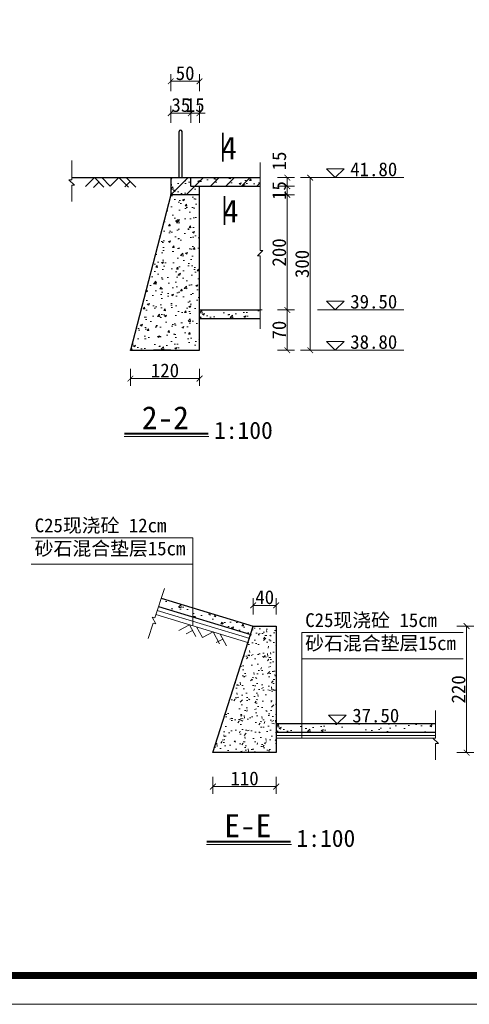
# Model space of a CAD drawing. Extents: x -13074 to 1448651, y 3648755 to 8081248.
# Tile 79 of 173: x 560072 to 560150, y 3857951 to 3858122. Entities that reach past the tile are written whole.
import ezdxf

# ---------------------------------------------------------------- set-up
doc = ezdxf.new("R2010")
doc.units = 0
doc.header["$PDMODE"] = 32
doc.header["$PDSIZE"] = 0.2
doc.layers.get('0').update_dxf_attribs({"linetype": 'CONTINUOUS'})
doc.layers.get('Defpoints').update_dxf_attribs({"linetype": 'CONTINUOUS'})
for name, color, linetype, lineweight in [('0.09标注线', 3, 'CONTINUOUS', 9), ('0.13填充', 8, 'CONTINUOUS', 9), ('0.30粗线', 7, 'CONTINUOUS', 30), ('0.30粗蓝', 4, 'CONTINUOUS', 30), ('SHEET', 1, 'CONTINUOUS', 15), ('文字', 7, 'CONTINUOUS', 15), ('新建路', 7, 'CONTINUOUS', 40)]:
    doc.layers.add(name, color=color, linetype=linetype, lineweight=lineweight)
doc.layers.add('PUB_DIM', color=3, linetype='CONTINUOUS')
doc.styles.add('-仿宋_GB2312', font='FangSong_GB2312.ttf')
doc.styles.add('TSSD_Dimension', font='tssdeng.shx', dxfattribs={"width": 0.7, "bigfont": '1hztxt.shx'})
doc.dimstyles.new('TSSD_100_100', dxfattribs={"dimtxt": 300, "dimasz": 100, "dimexe": 100, "dimexo": 250, "dimgap": 100, "dimtad": 1, "dimdec": 0, "dimzin": 0, "dimdsep": 46, "dimtxsty": 'TSSD_Dimension', "dimblk": 'ARCHTICK', "dimcen": 0, "dimdle": 100, "dimclrt": 7, "dimadec": 0, "dimazin": 0, "dimtfac": 1, "dimtdec": 0, "dimtix": 1, "dimtmove": 2, "dimatfit": 3, "dimfxl": 1, "dimtolj": 1, "dimtzin": 0, "dimarcsym": 0})
doc.dimstyles.new('zzzz STANDARD', dxfattribs={"dimtxt": 2.3, "dimasz": 1, "dimexe": 1.25, "dimexo": 1.5, "dimgap": 0.2, "dimtad": 1, "dimdec": 0, "dimlfac": 10, "dimzin": 0, "dimdsep": 46, "dimtxsty": '-仿宋_GB2312', "dimblk": 'ARCHTICK', "dimcen": 0.09, "dimadec": 0, "dimazin": 0, "dimtfac": 1, "dimtdec": 0, "dimtix": 1, "dimtmove": 2, "dimatfit": 3, "dimfxl": 1.7, "dimfxlon": 1, "dimtolj": 1, "dimtzin": 0, "dimlwd": 9, "dimlwe": 9, "dimarcsym": 0})

# ---------------------------------------------------------------- blocks, each defined once
blk = doc.blocks.new('_ARCHTICK')
at = {"color": 0, "linetype": 'ByBlock', "const_width": 0.15}
blk.add_lwpolyline([(-0.5, -0.5), (0.5, 0.5)], dxfattribs=at)
blk = doc.blocks.new('*D1656')
at = {"layer": 'Defpoints', "color": 0, "lineweight": 13}
for p in [(795706, 267581), (795535, 266220), (795733, 266164), (795134, 265865), (795134, 265865)]:
    blk.add_point(p, dxfattribs=at)
at = {"layer": 'PUB_DIM', "color": 0, "lineweight": -2}
blk.add_arc((795134, 265865), 536, 26.5651, 71.5651, dxfattribs=at)
at = {"layer": 'PUB_DIM', "color": 0, "lineweight": -2, "xscale": 100, "yscale": 100, "zscale": 100}
for p, rotation in [((795303, 266373), 161.5650511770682), ((795614, 266104), 296.5650511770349)]:
    blk.add_blockref('_ARCHTICK', p, dxfattribs=dict(at, rotation=rotation))
blk = doc.blocks.new('*D3515')
at = {"layer": 'Defpoints', "color": 0, "linetype": 'Continuous', "lineweight": 13}
for p in [(560103.33, 3858106.02), (560101.83, 3858094.81, -0.11), (560103.33, 3858091.81, -0.11)]:
    blk.add_point(p, dxfattribs=at)
at = {"layer": '新建路', "color": 0, "linetype": 'Continuous', "lineweight": 9}
for p, q in [((560101.83, 3858104.32), (560101.83, 3858107.27)), ((560103.33, 3858104.32), (560103.33, 3858107.27)), ((560101.83, 3858106.02), (560100.83, 3858106.02)), ((560101.83, 3858106.02), (560103.33, 3858106.02)), ((560103.33, 3858106.02), (560104.33, 3858106.02))]:
    blk.add_line(p, q, dxfattribs=at)
blk.add_blockref('_ARCHTICK', (560101.83, 3858106.02), dxfattribs=at)
at = {"layer": '新建路', "color": 0, "linetype": 'Continuous', "lineweight": 9, "rotation": 180}
blk.add_blockref('_ARCHTICK', (560103.33, 3858106.02), dxfattribs=at)
at = {"layer": '新建路', "color": 0, "linetype": 'Continuous', "lineweight": 13, "insert": (560102.58, 3858107.42), "char_height": 2.4, "attachment_point": 5, "style": '-仿宋_GB2312'}
blk.add_mtext('\\A1;15', dxfattribs=at)
blk = doc.blocks.new('*D3516')
at = {"layer": 'Defpoints', "color": 0, "linetype": 'Continuous', "lineweight": 13}
for p in [(560098.33, 3858111.55), (560098.33, 3858091.81, -0.11), (560103.33, 3858091.81, -0.11)]:
    blk.add_point(p, dxfattribs=at)
at = {"layer": '新建路', "color": 0, "linetype": 'Continuous', "lineweight": 9}
for p, q in [((560098.33, 3858109.85), (560098.33, 3858112.8)), ((560103.33, 3858109.85), (560103.33, 3858112.8)), ((560103.33, 3858111.55), (560098.33, 3858111.55))]:
    blk.add_line(p, q, dxfattribs=at)
at = {"layer": '新建路', "color": 0, "linetype": 'Continuous', "lineweight": 9, "rotation": 180}
blk.add_blockref('_ARCHTICK', (560098.33, 3858111.55), dxfattribs=at)
at = {"layer": '新建路', "color": 0, "linetype": 'Continuous', "lineweight": 9}
blk.add_blockref('_ARCHTICK', (560103.33, 3858111.55), dxfattribs=at)
at = {"layer": '新建路', "color": 0, "linetype": 'Continuous', "lineweight": 13, "insert": (560100.83, 3858112.95), "char_height": 2.4, "attachment_point": 5, "style": '-仿宋_GB2312'}
blk.add_mtext('\\A1;50', dxfattribs=at)
blk = doc.blocks.new('*D3518')
at = {"layer": 'Defpoints', "color": 0, "linetype": 'Continuous', "lineweight": 13}
for p in [(560101.83, 3858093.31, -0.11), (560103.33, 3858091.81, -0.11), (560118.57, 3858091.81)]:
    blk.add_point(p, dxfattribs=at)
at = {"layer": '新建路', "color": 0, "linetype": 'Continuous', "lineweight": 9}
for p, q in [((560118.57, 3858093.31), (560118.57, 3858094.31)), ((560116.87, 3858093.31), (560119.82, 3858093.31)), ((560116.87, 3858091.81), (560119.82, 3858091.81)), ((560118.57, 3858093.31), (560118.57, 3858091.81)), ((560118.57, 3858091.81), (560118.57, 3858090.81))]:
    blk.add_line(p, q, dxfattribs=at)
for p, rotation in [((560118.57, 3858093.31), 270), ((560118.57, 3858091.81), 90)]:
    blk.add_blockref('_ARCHTICK', p, dxfattribs=dict(at, rotation=rotation))
at = {"layer": '新建路', "color": 0, "linetype": 'Continuous', "lineweight": 13, "insert": (560117.17, 3858092.56), "char_height": 2.4, "attachment_point": 5, "rotation": 90, "style": '-仿宋_GB2312'}
blk.add_mtext('\\A1;15', dxfattribs=at)
blk = doc.blocks.new('*D3519')
at = {"layer": 'Defpoints', "color": 0, "linetype": 'Continuous', "lineweight": 13}
for p in [(560103.33, 3858091.81, -0.11), (560103.41, 3858071.81, -0.11), (560118.57, 3858071.81)]:
    blk.add_point(p, dxfattribs=at)
at = {"layer": '新建路', "color": 0, "linetype": 'Continuous', "lineweight": 9}
for p, q in [((560116.87, 3858091.81), (560119.82, 3858091.81)), ((560118.57, 3858091.81), (560118.57, 3858071.81)), ((560116.87, 3858071.81), (560119.82, 3858071.81))]:
    blk.add_line(p, q, dxfattribs=at)
for p, rotation in [((560118.57, 3858091.81), 90), ((560118.57, 3858071.81), 270)]:
    blk.add_blockref('_ARCHTICK', p, dxfattribs=dict(at, rotation=rotation))
at = {"layer": '新建路', "color": 0, "linetype": 'Continuous', "lineweight": 13, "insert": (560117.17, 3858081.81), "char_height": 2.4, "attachment_point": 5, "rotation": 90, "style": '-仿宋_GB2312'}
blk.add_mtext('\\A1;200', dxfattribs=at)
blk = doc.blocks.new('*D3520')
at = {"layer": 'Defpoints', "color": 0, "linetype": 'Continuous', "lineweight": 13}
for p in [(560103.41, 3858071.81, -0.11), (560103.41, 3858064.81, -0.11), (560118.57, 3858064.81)]:
    blk.add_point(p, dxfattribs=at)
at = {"layer": '新建路', "color": 0, "linetype": 'Continuous', "lineweight": 9}
for p, q in [((560116.87, 3858071.81), (560119.82, 3858071.81)), ((560118.57, 3858071.81), (560118.57, 3858064.81)), ((560116.87, 3858064.81), (560119.82, 3858064.81))]:
    blk.add_line(p, q, dxfattribs=at)
for p, rotation in [((560118.57, 3858071.81), 90), ((560118.57, 3858064.81), 270)]:
    blk.add_blockref('_ARCHTICK', p, dxfattribs=dict(at, rotation=rotation))
at = {"layer": '新建路', "color": 0, "linetype": 'Continuous', "lineweight": 13, "insert": (560117.17, 3858068.31), "char_height": 2.4, "attachment_point": 5, "rotation": 90, "style": '-仿宋_GB2312'}
blk.add_mtext('\\A1;70', dxfattribs=at)
blk = doc.blocks.new('*D3543')
at = {"layer": 'Defpoints', "color": 0, "linetype": 'Continuous', "lineweight": 13}
for p in [(560230.2, 3858086.45), (560235.61, 3858086.45), (55006.35, 3858083.45)]:
    blk.add_point(p, dxfattribs=at)
at = {"layer": '新建路', "color": 0, "linetype": 'Continuous', "lineweight": 9}
for p, q in [((560235.61, 3858086.45), (560235.61, 3858087.45)), ((560233.91, 3858086.45), (560236.86, 3858086.45)), ((560235.61, 3858083.45), (560235.61, 3858086.45)), ((560233.91, 3858083.45), (560236.86, 3858083.45)), ((560235.61, 3858083.45), (560235.61, 3858082.45))]:
    blk.add_line(p, q, dxfattribs=at)
for p, rotation in [((560235.61, 3858086.45), 270), ((560235.61, 3858083.45), 90)]:
    blk.add_blockref('_ARCHTICK', p, dxfattribs=dict(at, rotation=rotation))
at = {"layer": '新建路', "color": 0, "linetype": 'Continuous', "lineweight": 13, "insert": (560234.21, 3858084.95), "char_height": 2.4, "attachment_point": 5, "rotation": 90, "style": '-仿宋_GB2312'}
blk.add_mtext('\\A1;15', dxfattribs=at)
blk = doc.blocks.new('*D3556')
at = {"layer": 'Defpoints', "color": 0, "linetype": 'Continuous', "lineweight": 13}
for p in [(560116.65, 3858020.48), (560112.65, 3858016.88), (560116.65, 3858016.88)]:
    blk.add_point(p, dxfattribs=at)
at = {"layer": '新建路', "color": 0, "linetype": 'Continuous', "lineweight": 9}
for p, q in [((560112.65, 3858018.88), (560112.65, 3858021.73)), ((560116.65, 3858018.88), (560116.65, 3858021.73)), ((560112.65, 3858020.48), (560116.65, 3858020.48))]:
    blk.add_line(p, q, dxfattribs=at)
at = {"layer": '新建路', "color": 0, "linetype": 'Continuous', "lineweight": 9, "rotation": 180}
blk.add_blockref('_ARCHTICK', (560112.65, 3858020.48), dxfattribs=at)
at = {"layer": '新建路', "color": 0, "linetype": 'Continuous', "lineweight": 9}
blk.add_blockref('_ARCHTICK', (560116.65, 3858020.48), dxfattribs=at)
at = {"layer": '新建路', "color": 0, "linetype": 'Continuous', "lineweight": 13, "insert": (560114.65, 3858021.88), "char_height": 2.4, "attachment_point": 5, "style": '-仿宋_GB2312'}
blk.add_mtext('\\A1;40', dxfattribs=at)
blk = doc.blocks.new('123')
at = {"layer": 'PUB_DIM', "color": 7}
dim = blk.add_angular_dim_2l(base=(795535.2, 266220.4), line1=((795732.5, 266163.8), (795133.8, 265864.5)), line2=((795133.8, 265864.5), (795706, 267580.9)), text=' ', dimstyle='TSSD_100_100', dxfattribs=at)
dim.commit()
dim.dimension.update_dxf_attribs({"geometry": '*D1656', "text_midpoint": (426562.1, 722353.3)})

msp = doc.modelspace()

# ---------------------------------------------------------------- hatches: boundary and pattern name
at = {"layer": '0.09标注线', "linetype": 'Continuous', "lineweight": 13}
h = msp.add_hatch(dxfattribs=at)
h.set_pattern_fill('混凝土2', color=256, scale=0.5, style=0)
h.set_pattern_definition([(50, (560098.3317, 3858091.8103), (3.5863, -0.31376), [0.375, -4.125]), (355, (560098.3317, 3858091.8103), (-0.69376, 3.761), [0.3, -3.3]), (100.451, (560098.6305, 3858091.784), (2.89255, 3.4472), [0.3187, -3.5057]), (46.184, (560098.3317, 3858092.8103), (5.3362, -0.8276), [0.5625, -6.1875]), (96.636, (560098.7763, 3858092.7413), (4.6733, 4.8706), [0.478, -5.2586]), (351.184, (560098.3317, 3858092.81), (4.6733, 4.8706), [0.45, -4.95]), (21, (560098.8317, 3858092.5603), (2.98454, -2.0131), [0.375, -4.125]), (326, (560098.8317, 3858092.5603), (1.2166, 3.62575), [0.3, -3.3]), (71.451, (560099.0804, 3858092.3925), (4.2011, 1.61265), [0.3187, -3.5057]), (37.5, (560098.3317, 3858091.8103), (0.0608, 1.66447), [0, -3.26, 0, -3.35, 0, -3.3125]), (7.5, (560098.3317, 3858091.8103), (1.31535, 1.97206), [0, -1.91, 0, -3.185, 0, -1.2625]), (327.5, (560097.2167, 3858091.8103), (2.66911, -0.11277), [0, -1.25, 0, -3.9, 0, -5.175]), (317.5, (560096.7167, 3858091.8103), (2.91593, 0.50052), [0, -1.625, 0, -2.59, 0, -3.675])])
h.paths.add_polyline_path([(560101.832, 3858094.81), (560101.832, 3858093.31), (560113.875, 3858093.31), (560113.875, 3858094.81)])
h.paths.add_polyline_path([(560103.332, 3858091.81), (560103.332, 3858093.31), (560101.832, 3858093.31), (560101.832, 3858094.81), (560098.332, 3858094.81), (560098.332, 3858091.81)])
h = msp.add_hatch(dxfattribs=at)
h.set_pattern_fill('混凝土2', color=256, scale=0.5, style=0)
h.set_pattern_definition([(50, (560091.3319, 3858064.8103), (3.5863, -0.31376), [0.375, -4.125]), (355, (560091.332, 3858064.8103), (-0.69376, 3.76096), [0.3, -3.3]), (100.451, (560091.6307, 3858064.784), (2.89255, 3.4472), [0.3187, -3.5057]), (46.184, (560091.332, 3858065.8103), (5.3362, -0.8276), [0.5625, -6.1875]), (96.636, (560091.7765, 3858065.7413), (4.6733, 4.8706), [0.47805, -5.2586]), (351.184, (560091.332, 3858065.81), (4.6733, 4.8706), [0.45, -4.95]), (21, (560091.8319, 3858065.5603), (2.98454, -2.0131), [0.375, -4.125]), (326, (560091.832, 3858065.5603), (1.2166, 3.62575), [0.3, -3.3]), (71.451, (560092.0806, 3858065.3925), (4.2011, 1.61265), [0.3187, -3.5057]), (37.5, (560091.3319, 3858064.8103), (0.0608, 1.66447), [0, -3.26, 0, -3.35, 0, -3.3125]), (7.5, (560091.3319, 3858064.8103), (1.31535, 1.97206), [0, -1.91, 0, -3.185, 0, -1.2625]), (327.5, (560090.2169, 3858064.8103), (2.66911, -0.112774), [0, -1.25, 0, -3.9, 0, -5.175]), (317.5, (560089.7169, 3858064.8103), (2.91593, 0.50052), [0, -1.625, 0, -2.59, 0, -3.675])])
h.paths.add_polyline_path([(560091.332, 3858064.81), (560103.332, 3858064.81), (560103.332, 3858091.81), (560098.332, 3858091.81)])
h = msp.add_hatch(dxfattribs=at)
h.set_pattern_fill('混凝土2', color=256, scale=0.5, style=0)
h.set_pattern_definition([(50, (560103.3318, 3858070.3102), (3.5863, -0.3138), [0.375, -4.125]), (355, (560103.332, 3858070.3102), (-0.6938, 3.761), [0.3, -3.3]), (100.45, (560103.6307, 3858070.284), (2.8925, 3.4472), [0.3187, -3.5057]), (46.184, (560103.332, 3858071.31), (5.3362, -0.8276), [0.5625, -6.1875]), (96.636, (560103.7765, 3858071.241), (4.6733, 4.8706), [0.478, -5.2586]), (351.184, (560103.332, 3858071.31), (4.6733, 4.8706), [0.45, -4.95]), (21, (560103.8318, 3858071.0602), (2.9845, -2.0131), [0.375, -4.125]), (326, (560103.832, 3858071.0602), (1.2166, 3.6258), [0.3, -3.3]), (71.45, (560104.0805, 3858070.8925), (4.2011, 1.6127), [0.3187, -3.5057]), (37.5, (560103.3318, 3858070.3102), (0.0608, 1.66447), [0, -3.26, 0, -3.35, 0, -3.3125]), (7.5, (560103.3318, 3858070.3102), (1.31535, 1.97206), [0, -1.91, 0, -3.185, 0, -1.2625]), (327.5, (560102.2168, 3858070.3102), (2.66911, -0.11277), [0, -1.25, 0, -3.9, 0, -5.175]), (317.5, (560101.7168, 3858070.3102), (2.91593, 0.50052), [0, -1.625, 0, -2.59, 0, -3.675])])
h.paths.add_polyline_path([(560113.875, 3858071.81), (560103.688, 3858071.81), (560103.405, 3858071.81), (560103.332, 3858071.81), (560103.332, 3858070.31), (560113.875, 3858070.31)])
h = msp.add_hatch(dxfattribs=at)
h.set_pattern_fill('AR-CONC', color=256, scale=0.02, style=0)
h.set_pattern_definition([(50, (560089.5113, 3858015.031), (3.6437, -0.31878), [0.381, -4.191]), (355, (560089.5113, 3858015.031), (-0.70486, 3.82113), [0.3048, -3.3528]), (100.451, (560089.815, 3858015.0045), (2.93885, 3.50233), [0.3238, -3.5618]), (46.184, (560089.5113, 3858016.047), (5.4216, -0.84085), [0.5715, -6.2865]), (96.636, (560089.963, 3858015.977), (4.7481, 4.9485), [0.4857, -5.3427]), (351.184, (560089.5113, 3858016.047), (4.7481, 4.9485), [0.4572, -5.0292]), (21, (560090.0193, 3858015.793), (3.0323, -2.0453), [0.381, -4.191]), (326, (560090.0193, 3858015.793), (1.23604, 3.68376), [0.3048, -3.3528]), (71.451, (560090.272, 3858015.6226), (4.26833, 1.63846), [0.3238, -3.5618]), (37.5, (560089.5113, 3858015.031), (0.06177, 1.6911), [0, -3.31216, 0, -3.4036, 0, -3.3655]), (7.5, (560089.5113, 3858015.031), (1.33639, 2.00361), [0, -1.94056, 0, -3.23596, 0, -1.2827]), (327.5, (560088.3785, 3858015.031), (2.71181, -0.114575), [0, -1.27, 0, -3.9624, 0, -5.2578]), (317.5, (560087.8705, 3858015.031), (2.96258, 0.50853), [0, -1.651, 0, -2.63144, 0, -3.7338])])
h.paths.add_polyline_path([(560096.698, 3858021.721), (560096.228, 3858020.297), (560113.581, 3858015.031), (560114.118, 3858016.436)])
h = msp.add_hatch(dxfattribs=at)
h.set_pattern_fill('AR-CONC', color=256, scale=0.02, style=0)
h.set_pattern_definition([(50, (472.1394, 411.3333), (3.64369338, -0.3187817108), [0.381, -4.191]), (355, (472.1394, 411.3333), (-0.7048565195, 3.8211328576), [0.3048, -3.3528]), (100.451, (472.443, 411.3067), (2.9388500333, 3.5023337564), [0.3238, -3.5618]), (46.1842, (472.1394, 412.3493), (5.421580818, -0.8408465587), [0.5715, -6.2865]), (96.6356, (472.591, 412.279), (4.748084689, 4.948511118), [0.4857, -5.3427]), (351.184, (472.1394, 412.3493), (4.748092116, 4.948502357), [0.4572, -5.0292]), (21, (472.6474, 412.0953), (3.0322975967, -2.0453103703), [0.381, -4.191]), (326, (472.6474, 412.0953), (1.236040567, 3.6837593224), [0.3048, -3.3528]), (71.4514, (472.9, 411.925), (4.2683298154, 1.6384571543), [0.3238, -3.5618]), (37.5, (472.1394, 411.3333), (0.061772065, 1.69110077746), [0, -3.31216, 0, -3.4036, 0, -3.3655]), (7.5, (472.1394, 411.3333), (1.3363932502, 2.0036114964), [0, -1.94056, 0, -3.23596, 0, -1.2827]), (327.5, (471.0065, 411.3333), (2.71181190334, -0.11457487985), [0, -1.27, 0, -3.9624, 0, -5.2578]), (317.5, (470.4985, 411.3333), (2.9625836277, 0.5085298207), [0, -1.651, 0, -2.63144, 0, -3.7338])])
h.paths.add_polyline_path([(560105.653, 3857994.88), (560116.653, 3857994.88), (560116.653, 3858016.88), (560112.653, 3858016.88)])
h = msp.add_hatch(dxfattribs=at)
h.set_pattern_fill('AR-CONC', color=256, scale=0.02, style=0)
h.set_pattern_definition([(50, (560116.6534, 3857998.38), (3.6437, -0.31878), [0.381, -4.191]), (355, (560116.6534, 3857998.38), (-0.70486, 3.82113), [0.3048, -3.3528]), (100.451, (560116.957, 3857998.3535), (2.93885, 3.50233), [0.3238, -3.5618]), (46.184, (560116.6534, 3857999.396), (5.4216, -0.84085), [0.5715, -6.2865]), (96.636, (560117.105, 3857999.326), (4.7481, 4.9485), [0.4857, -5.3427]), (351.184, (560116.6534, 3857999.396), (4.7481, 4.9485), [0.4572, -5.0292]), (21, (560117.1614, 3857999.142), (3.0323, -2.0453), [0.381, -4.191]), (326, (560117.1614, 3857999.142), (1.23604, 3.68376), [0.3048, -3.3528]), (71.451, (560117.414, 3857998.9717), (4.26833, 1.63846), [0.3238, -3.5618]), (37.5, (560116.6534, 3857998.3801), (0.06177, 1.6911), [0, -3.31216, 0, -3.4036, 0, -3.3655]), (7.5, (560116.6534, 3857998.3801), (1.33639, 2.00361), [0, -1.94056, 0, -3.23596, 0, -1.2827]), (327.5, (560115.5205, 3857998.3801), (2.71181, -0.114575), [0, -1.27, 0, -3.9624, 0, -5.2578]), (317.5, (560115.0125, 3857998.38), (2.96258, 0.50853), [0, -1.651, 0, -2.63144, 0, -3.7338])])
h.paths.add_polyline_path([(560116.653, 3857999.88), (560116.653, 3857998.38), (560126.103, 3857998.38), (560126.103, 3857999.88)])
h.paths.add_polyline_path([(560144.332, 3857998.38), (560144.332, 3857999.88), (560126.103, 3857999.88), (560126.103, 3857998.38)])
at = {"layer": '0.13填充'}
h = msp.add_hatch(dxfattribs=at)
h.set_pattern_fill('ANSI31', color=256, scale=0.6, style=0)
h.set_pattern_definition([(45, (560098.3317, 3858091.8103), (-1.34704, 1.34704), [])])
h.paths.add_polyline_path([(560101.832, 3858094.81), (560101.832, 3858093.31), (560113.875, 3858093.31), (560113.875, 3858094.81)])
h.paths.add_polyline_path([(560098.332, 3858094.81), (560098.332, 3858091.81), (560103.332, 3858091.81), (560103.332, 3858093.31), (560101.832, 3858093.31), (560101.832, 3858094.81)])

# ---------------------------------------------------------------- linework, layer by layer
at = {"layer": '0.09标注线', "linetype": 'Continuous', "lineweight": 35}
for p, q in [((560107.35, 3858102.603), (560107.35, 3858097.615)), ((560107.646, 3858091.61), (560107.646, 3858086.622))]:
    msp.add_line(p, q, dxfattribs=at)
at = {"layer": '0.09标注线'}
for p, q in [((560081.131, 3858097.758, -0.113), (560081.131, 3858094.451, -0.113)), ((560113.875, 3858097.459), (560113.875, 3858082.162)), ((560125.359, 3858096.349), (560126.897, 3858094.81)), ((560125.359, 3858096.349), (560128.436, 3858096.349)), ((560126.897, 3858094.81), (560128.436, 3858096.349)), ((560081.597, 3858093.518, -0.113), (560080.664, 3858094.451, -0.113)), ((560080.664, 3858094.451, -0.113), (560081.131, 3858094.451, -0.113)), ((560081.131, 3858093.518, -0.113), (560081.131, 3858090.69, -0.113)), ((560081.131, 3858093.518, -0.113), (560081.597, 3858093.518, -0.113)), ((560113.408, 3858081.228), (560114.342, 3858082.162)), ((560114.342, 3858082.162), (560113.875, 3858082.162)), ((560113.875, 3858081.228), (560113.408, 3858081.228)), ((560113.875, 3858081.228), (560113.875, 3858068.519)), ((560125.359, 3858073.349), (560126.897, 3858071.81)), ((560125.359, 3858073.349), (560128.436, 3858073.349)), ((560126.897, 3858071.81), (560128.436, 3858073.349)), ((560125.359, 3858066.347), (560126.897, 3858064.809)), ((560125.359, 3858066.347), (560128.436, 3858066.347)), ((560126.897, 3858064.809), (560128.436, 3858066.347)), ((560074.108, 3858032.24, -0.056), (560102.158, 3858032.24, -0.056)), ((560102.158, 3858016.93, -0.056), (560102.158, 3858032.24, -0.056)), ((560074.108, 3858027.656, -0.056), (560102.158, 3858027.656, -0.056)), ((560097.258, 3858023.418, -0.056), (560095.564, 3858018.287, -0.056)), ((560095.718, 3858017.255, -0.056), (560095.121, 3858018.432, -0.056)), ((560095.121, 3858018.432, -0.056), (560095.564, 3858018.287, -0.056)), ((560095.275, 3858017.399, -0.056), (560094.397, 3858014.711, -0.056)), ((560095.275, 3858017.399, -0.056), (560095.718, 3858017.255, -0.056)), ((560121.083, 3857997.38), (560121.083, 3858015.777)), ((560121.083, 3858015.777), (560149.133, 3858015.777)), ((560121.083, 3858015.777), (560121.083, 3858011.193)), ((560121.083, 3858011.193), (560149.133, 3858011.193)), ((560125.707, 3858001.419), (560127.246, 3857999.88)), ((560125.707, 3858001.419), (560128.784, 3858001.419)), ((560127.246, 3857999.88), (560128.784, 3858001.419)), ((560144.332, 3858002.223), (560144.332, 3857997.38)), ((560144.798, 3857996.447), (560143.865, 3857997.38)), ((560143.865, 3857997.38), (560144.332, 3857997.38)), ((560144.332, 3857996.447), (560144.332, 3857993.619)), ((560144.332, 3857996.447), (560144.798, 3857996.447))]:
    msp.add_line(p, q, dxfattribs=at)
at = {"layer": '0.13填充'}
for p, q in [((560083.548, 3858093.293, -0.113), (560085.066, 3858094.81, -0.113)), ((560084.943, 3858093.084, -0.113), (560085.868, 3858094.009, -0.113)), ((560086.71, 3858093.166, -0.113), (560085.066, 3858094.81, -0.113)), ((560087.842, 3858093.314, -0.113), (560086.346, 3858094.81, -0.113)), ((560087.842, 3858093.314, -0.113), (560089.338, 3858094.81, -0.113)), ((560090.983, 3858093.166, -0.113), (560089.338, 3858094.81, -0.113)), ((560090.39, 3858093.19, -0.113), (560091.314, 3858094.115, -0.113)), ((560092.263, 3858093.166, -0.113), (560090.618, 3858094.81, -0.113)), ((560099.712, 3858016.114, -0.056), (560101.61, 3858017.117, -0.056)), ((560102.696, 3858015.06, -0.056), (560101.61, 3858017.117, -0.056)), ((560103.821, 3858014.868, -0.056), (560102.833, 3858016.739, -0.056)), ((560100.984, 3858015.503, -0.056), (560102.139, 3858016.114, -0.056)), ((560103.821, 3858014.868, -0.056), (560105.692, 3858015.857, -0.056)), ((560106.779, 3858013.801, -0.056), (560105.692, 3858015.857, -0.056)), ((560108.002, 3858013.424, -0.056), (560106.915, 3858015.48, -0.056)), ((560106.219, 3858013.999, -0.056), (560107.375, 3858014.61, -0.056))]:
    msp.add_line(p, q, dxfattribs=at)
at = {"layer": '0.13填充', "ltscale": 0.005}
for p, q in [((560090.223, 3858049.82), (560104.954, 3858049.82)), ((560104.545, 3857978.919, -0.056), (560119.276, 3857978.919, -0.056))]:
    msp.add_line(p, q, dxfattribs=at)
at = {"layer": '0.13填充', "lineweight": 40, "ltscale": 0.005}
for p, q in [((560090.279, 3858050.35), (560104.82, 3858050.35)), ((560104.601, 3857979.449, -0.056), (560119.141, 3857979.449, -0.056))]:
    msp.add_line(p, q, dxfattribs=at)
at = {"layer": '0.30粗线', "lineweight": 30}
for p, q in [((560081.131, 3858094.81, -0.113), (560113.875, 3858094.81, -0.113)), ((560098.332, 3858094.81, -0.113), (560098.332, 3858091.81, -0.113)), ((560101.832, 3858093.31, -0.113), (560101.832, 3858094.81, -0.113)), ((560098.332, 3858091.81, -0.113), (560091.332, 3858064.81, -0.113)), ((560103.332, 3858091.81, -0.113), (560098.332, 3858091.81, -0.113)), ((560101.832, 3858093.31, -0.113), (560113.875, 3858093.31, -0.113)), ((560103.332, 3858064.81, -0.113), (560103.332, 3858093.31, -0.113)), ((560103.332, 3858091.81, -0.113), (560103.332, 3858093.31, -0.113)), ((560103.332, 3858071.81, -0.113), (560113.875, 3858071.81, -0.113)), ((560103.332, 3858070.31, -0.113), (560113.875, 3858070.31, -0.113)), ((560091.332, 3858064.81, -0.113), (560103.332, 3858064.81, -0.113)), ((560098.332, 3858064.81, -0.113), (560095.332, 3858064.81, -0.113)), ((560096.698, 3858021.721, -0.056), (560112.653, 3858016.88, -0.056)), ((560096.228, 3858020.297, -0.056), (560112.259, 3858015.432, -0.056)), ((560105.653, 3857994.88, -0.056), (560112.653, 3858016.88, -0.056)), ((560112.653, 3858016.88, -0.056), (560116.653, 3858016.88, -0.056)), ((560116.653, 3858016.88, -0.056), (560116.653, 3857994.88, -0.056)), ((560144.332, 3857999.88), (560116.653, 3857999.88)), ((560144.332, 3857998.38), (560116.653, 3857998.38)), ((560116.653, 3857994.88, -0.056), (560105.653, 3857994.88, -0.056))]:
    msp.add_line(p, q, dxfattribs=at)
at = {"layer": '0.30粗蓝', "ltscale": 80}
for p, q in [((560099.803, 3858094.81, -0.113), (560099.803, 3858102.81, -0.113)), ((560100.303, 3858094.81, -0.113), (560100.303, 3858102.81, -0.113))]:
    msp.add_line(p, q, dxfattribs=at)
msp.add_arc((560100.053, 3858102.81, -0.113), 0.25, 0, 180, dxfattribs=at)
at = {"layer": 'SHEET', "color": 7}
msp.add_lwpolyline([(560359.96, 3857951.144), (559939.961, 3857951.144), (559939.961, 3858248.144), (560359.96, 3858248.144)], close=True, dxfattribs=at)
at = {"layer": 'SHEET', "color": 7, "const_width": 1.2}
msp.add_lwpolyline([(559964.961, 3858243.144), (560354.96, 3858243.144), (560354.96, 3857956.144), (559964.961, 3857956.144)], close=True, dxfattribs=at)
at = {"layer": '新建路', "color": 3, "linetype": 'Continuous', "lineweight": 13}
for p, q in [((560138.827, 3858094.81), (560123.802, 3858094.81)), ((560103.405, 3858071.81, -0.113), (560114.192, 3858071.81, -0.113)), ((560113.875, 3858071.81, -0.113), (560103.688, 3858071.81, -0.113)), ((560138.827, 3858071.81), (560123.802, 3858071.81)), ((560138.827, 3858064.809), (560123.802, 3858064.809)), ((560095.757, 3858018.872, -0.056), (560111.864, 3858013.985, -0.056)), ((560095.993, 3858019.584, -0.056), (560112.061, 3858014.709, -0.056)), ((560144.332, 3857997.88), (560116.653, 3857997.88)), ((560144.332, 3857997.38), (560116.653, 3857997.38))]:
    msp.add_line(p, q, dxfattribs=at)

# ---------------------------------------------------------------- block references
at = {"linetype": 'Continuous', "lineweight": 13, "xscale": 0.01000000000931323, "yscale": 0.009999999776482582, "zscale": 0.01}
msp.add_blockref('123', (552983.124, 3855442.078), dxfattribs=at)

# ---------------------------------------------------------------- texts
at = {"layer": '0.09标注线', "style": '-仿宋_GB2312'}
for s, insert, char_height, width, attachment_point in [('4', (560109.809, 3858101.949), 3.938, 3.9375, 3), ('41.80', (560129.499, 3858097.461), 2.4, 12.60969, 1), ('4', (560110.104, 3858090.956), 3.938, 3.9375, 3), ('39.50', (560129.499, 3858074.461), 2.4, 12.60969, 1), ('38.80', (560129.499, 3858067.46), 2.4, 12.60969, 1), ('37.50', (560129.847, 3858002.531), 2.4, 12.60969, 1)]:
    msp.add_mtext(s, dxfattribs=dict(at, insert=insert, char_height=char_height, width=width, attachment_point=attachment_point))
at = {"layer": '0.09标注线', "char_height": 2.4, "attachment_point": 1, "style": '-仿宋_GB2312'}
for s, insert in [('C25现浇砼 12cm\\P砂石混合垫层15cm', (560074.71, 3858035.572, -0.056)), ('C25现浇砼 15cm\\P砂石混合垫层15cm', (560121.684, 3858019.109))]:
    msp.add_mtext(s, dxfattribs=dict(at, insert=insert))
at = {"layer": '文字', "color": 7, "attachment_point": 1, "style": '-仿宋_GB2312'}
for s, insert, char_height, width in [('2-2', (560093.318, 3858055.087), 4, 38.01372), ('1:100', (560105.85, 3858052.398), 3, 10.28955), ('E-E', (560107.639, 3857984.186, -0.056), 4, 38.01372), ('1:100', (560120.171, 3857981.497, -0.056), 3, 10.28955)]:
    msp.add_mtext(s, dxfattribs=dict(at, insert=insert, char_height=char_height, width=width))

# ---------------------------------------------------------------- dimensions: what is measured, and where the dimension line sits
at = {"layer": '新建路', "color": 3, "linetype": 'Continuous', "lineweight": 13}
for base, p1, p2, picture, middle in [((560098.332, 3858111.55), (560103.332, 3858091.81, -0.113), (560098.332, 3858091.81, -0.113), '*D3516', (560100.832, 3858112.95)), ((560103.332, 3858106.017), (560101.832, 3858094.81, -0.113), (560103.332, 3858091.81, -0.113), '*D3515', (560102.582, 3858107.417)), ((560116.653, 3858020.481, -0.056), (560112.653, 3858016.88, -0.056), (560116.653, 3858016.88, -0.056), '*D3556', (560114.653, 3858021.881, -0.056))]:
    dim = msp.add_linear_dim(base=base, p1=p1, p2=p2, dimstyle='zzzz STANDARD', override={"dimtxt": 2.4, "dimexo": 2}, dxfattribs=at)
    dim.commit()
    dim.dimension.update_dxf_attribs({"geometry": picture, "text_midpoint": middle})
for base, p1, p2 in [((560101.832, 3858106.017), (560098.332, 3858094.81, -0.113), (560101.832, 3858094.81, -0.113)), ((560103.332, 3858059.885), (560091.332, 3858064.81, -0.113), (560103.332, 3858064.81, -0.113)), ((560116.653, 3857988.984, -0.056), (560105.653, 3857994.88, -0.056), (560116.653, 3857994.88, -0.056))]:
    msp.add_linear_dim(base=base, p1=p1, p2=p2, dimstyle='zzzz STANDARD', override={"dimtxt": 2.4, "dimexo": 2}, dxfattribs=at).render()
msp.add_linear_dim(base=(560118.574, 3858093.31), p1=(560101.832, 3858094.81, -0.113), p2=(560101.832, 3858093.31, -0.113), angle=90, location=(560117.174, 3858097.708), dimstyle='zzzz STANDARD', override={"dimtxt": 2.4, "dimexo": 2}, dxfattribs=at).render()
for base, p1, p2 in [((560122.552, 3858094.81), (560103.405, 3858064.81, -0.113), (560103.405, 3858094.81, -0.113)), ((560149.707, 3858016.88, -0.056), (560116.653, 3857994.88, -0.056), (560116.653, 3858016.88, -0.056))]:
    msp.add_linear_dim(base=base, p1=p1, p2=p2, angle=90, dimstyle='zzzz STANDARD', override={"dimtxt": 2.4, "dimexo": 2}, dxfattribs=at).render()
for base, p1, p2, override, picture, middle in [((560118.574, 3858091.81), (560101.832, 3858093.31, -0.113), (560103.332, 3858091.81, -0.113), {"dimtxt": 2.4, "dimexo": 2}, '*D3518', (560117.174, 3858092.56)), ((560118.574, 3858071.81), (560103.332, 3858091.81, -0.113), (560103.405, 3858071.81, -0.113), {"dimtxt": 2.4, "dimexo": 2}, '*D3519', (560117.174, 3858081.81)), ((560235.612, 3858086.452), (55006.347, 3858083.452), (560230.198, 3858086.452), {"dimtxt": 2.4, "dimexo": 2, "dimlfac": 5}, '*D3543', (560234.212, 3858084.952)), ((560118.574, 3858064.81), (560103.405, 3858071.81, -0.113), (560103.405, 3858064.81, -0.113), {"dimtxt": 2.4, "dimexo": 2}, '*D3520', (560117.174, 3858068.31))]:
    dim = msp.add_linear_dim(base=base, p1=p1, p2=p2, angle=90, dimstyle='zzzz STANDARD', override=override, dxfattribs=at)
    dim.commit()
    dim.dimension.update_dxf_attribs({"geometry": picture, "text_midpoint": middle})

doc.saveas('drawing.dxf')
